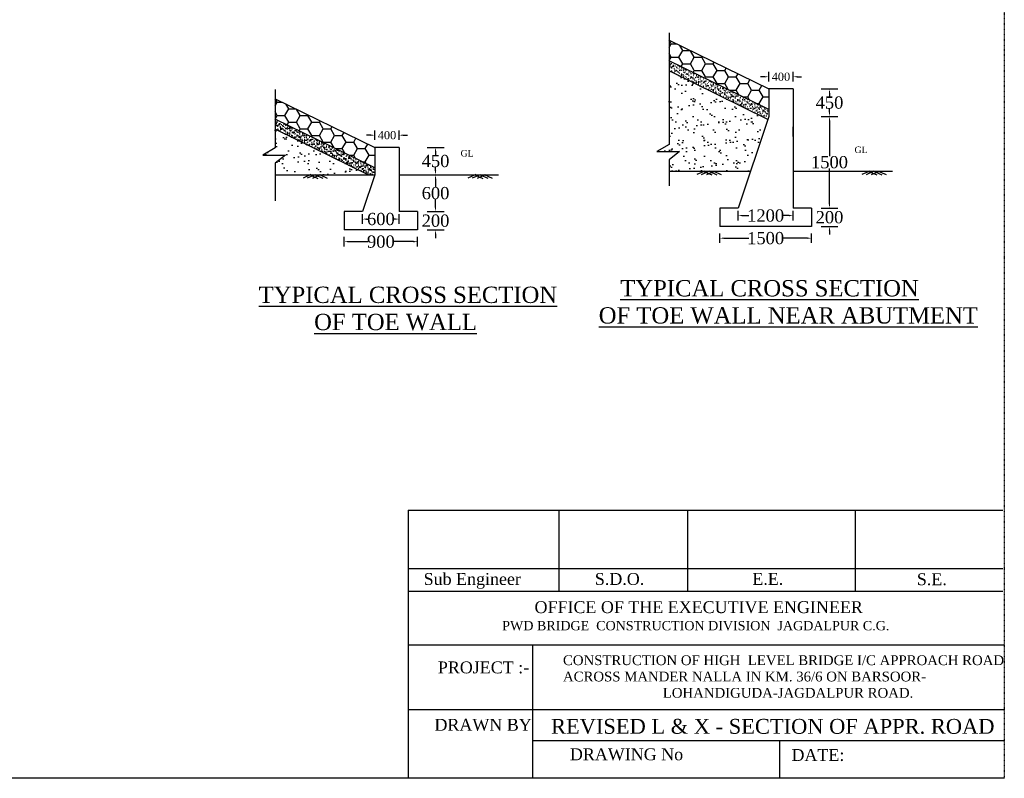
# Model space of a CAD drawing. Header units: millimetres. Extents: x 103078 to 18419863, y -104267 to 550747.
# Tile 3 of 5: x 9701645 to 9822357, y 26239 to 119277. Entities that reach past the tile are written whole.
import ezdxf

# ---------------------------------------------------------------- set-up
doc = ezdxf.new("R2010")
doc.units = ezdxf.units.MM
doc.header["$MEASUREMENT"] = 0
doc.linetypes.add('DOT2', pattern=[0.125, 0, -0.125])
doc.layers.add('BOUNDRY LINE', color=224, linetype='Continuous')
doc.styles.get("Standard").update_dxf_attribs({"font": 'times.ttf'})
doc.styles.add('style1', font='txt.shx', dxfattribs={"height": 1})
doc.dimstyles.get("Standard").update_dxf_attribs({"dimtxt": 400, "dimasz": 215, "dimexe": 0.18, "dimexo": 0.0625, "dimgap": 0.09, "dimtad": 0, "dimtih": 1, "dimtoh": 1, "dimdec": 0, "dimzin": 4, "dimdsep": 46, "dimtxsty": 'Standard', "dimblk": 'OPEN90', "dimcen": 0, "dimadec": 0, "dimazin": 1, "dimtfac": 1, "dimtdec": 0, "dimtix": 1, "dimtofl": 0, "dimtmove": 0, "dimatfit": 3, "dimldrblk": 'OPEN30', "dimfxl": 0, "dimtolj": 1, "dimtzin": 0, "dimarcsym": 0})

# ---------------------------------------------------------------- blocks, each defined once
blk = doc.blocks.new('*D97')
at = {"color": 0, "linetype": 'Continuous', "lineweight": -2, "transparency": 16777216}
for p, q in [((9744675, 105112), (9744175, 105112)), ((9745175, 105112), (9745175, 105112)), ((9748175, 105112), (9748175, 105112)), ((9748675, 105112), (9749175, 105112))]:
    blk.add_line(p, q, dxfattribs=at)
at = {"color": 0, "linetype": 'Continuous', "transparency": 16777216}
for points in [[(9744675, 105195), (9744675, 105029), (9745175, 105112)], [(9748675, 105195), (9748675, 105029), (9748175, 105112)]]:
    blk.add_solid(points, dxfattribs=at)
at = {"layer": 'Defpoints', "color": 0, "linetype": 'Continuous', "transparency": 16777216}
for p in [(9745175, 105112), (9748175, 105112), (9748175, 105112)]:
    blk.add_point(p, dxfattribs=at)
at = {"color": 0, "linetype": 'Continuous', "transparency": 16777216, "insert": (9746675, 105112), "char_height": 300, "attachment_point": 5}
blk.add_mtext('\\A1;{\\fTimes New Roman|b0|i0|c0|p18;\\H3.33333x;400}', dxfattribs=at)
blk = doc.blocks.new('*D98')
at = {"color": 0, "linetype": 'Continuous', "lineweight": -2, "transparency": 16777216}
for p, q in [((9741425, 92054), (9741425, 92054)), ((9741925, 92054), (9744347, 92054)), ((9749925, 92054), (9747503, 92054)), ((9750425, 92054), (9750425, 92054))]:
    blk.add_line(p, q, dxfattribs=at)
at = {"color": 0, "linetype": 'Continuous', "transparency": 16777216}
for points in [[(9741925, 92137), (9741925, 91971), (9741425, 92054)], [(9749925, 92137), (9749925, 91971), (9750425, 92054)]]:
    blk.add_solid(points, dxfattribs=at)
at = {"layer": 'Defpoints', "color": 0, "linetype": 'Continuous', "transparency": 16777216}
for p in [(9741425, 92054), (9750425, 92054), (9750425, 92054)]:
    blk.add_point(p, dxfattribs=at)
at = {"color": 0, "linetype": 'Continuous', "transparency": 16777216, "insert": (9745925, 92054), "char_height": 300, "attachment_point": 5}
blk.add_mtext('\\A1;{\\fTimes New Roman|b0|i0|c0|p18;\\H5x;900}', dxfattribs=at)
blk = doc.blocks.new('*D99')
at = {"color": 0, "linetype": 'Continuous', "lineweight": -2, "transparency": 16777216}
for p, q in [((9743675, 94823), (9743675, 94824)), ((9744175, 94823), (9744351, 94823)), ((9747675, 94823), (9747499, 94823)), ((9748175, 94823), (9748175, 94824))]:
    blk.add_line(p, q, dxfattribs=at)
at = {"color": 0, "linetype": 'Continuous', "transparency": 16777216}
for points in [[(9744175, 94907), (9744175, 94740), (9743675, 94823)], [(9747675, 94907), (9747675, 94740), (9748175, 94823)]]:
    blk.add_solid(points, dxfattribs=at)
at = {"layer": 'Defpoints', "color": 0, "linetype": 'Continuous', "transparency": 16777216}
for p in [(9743675, 94823), (9748175, 94823), (9748175, 94823)]:
    blk.add_point(p, dxfattribs=at)
at = {"color": 0, "linetype": 'Continuous', "transparency": 16777216, "insert": (9745925, 94823), "char_height": 300, "attachment_point": 5}
blk.add_mtext('\\A1;{\\fTimes New Roman|b0|i0|c0|p18;\\H5x;600}', dxfattribs=at)
blk = doc.blocks.new('*D100')
at = {"color": 0, "linetype": 'Continuous', "lineweight": -2, "transparency": 16777216}
for p, q in [((9752627, 103617), (9752627, 103617)), ((9752627, 103117), (9752627, 102699)), ((9752627, 100754), (9752627, 101172)), ((9752627, 100254), (9752627, 100254))]:
    blk.add_line(p, q, dxfattribs=at)
at = {"color": 0, "linetype": 'Continuous', "transparency": 16777216}
for points in [[(9752544, 103117), (9752710, 103117), (9752627, 103617)], [(9752544, 100754), (9752710, 100754), (9752627, 100254)]]:
    blk.add_solid(points, dxfattribs=at)
at = {"layer": 'Defpoints', "color": 0, "linetype": 'Continuous', "transparency": 16777216}
for p in [(9752627, 103617), (9752627, 103617), (9752627, 100254)]:
    blk.add_point(p, dxfattribs=at)
at = {"color": 0, "linetype": 'Continuous', "transparency": 16777216, "insert": (9752627, 101935), "char_height": 300, "attachment_point": 5}
blk.add_mtext('\\A1;{\\fTimes New Roman|b0|i0|c0|p18;\\H5x;450}', dxfattribs=at)
blk = doc.blocks.new('*D101')
at = {"color": 0, "linetype": 'Continuous', "lineweight": -2, "transparency": 16777216}
for p, q in [((9752627, 100254), (9752627, 100254)), ((9752627, 99754), (9752627, 98761)), ((9752627, 96242), (9752627, 97235)), ((9752627, 95742), (9752627, 95742))]:
    blk.add_line(p, q, dxfattribs=at)
at = {"color": 0, "linetype": 'Continuous', "transparency": 16777216}
for points in [[(9752543, 99754), (9752710, 99754), (9752627, 100254)], [(9752543, 96242), (9752710, 96242), (9752627, 95742)]]:
    blk.add_solid(points, dxfattribs=at)
at = {"layer": 'Defpoints', "color": 0, "linetype": 'Continuous', "transparency": 16777216}
for p in [(9752627, 100254), (9752627, 100254), (9752627, 95742)]:
    blk.add_point(p, dxfattribs=at)
at = {"color": 0, "linetype": 'Continuous', "transparency": 16777216, "insert": (9752627, 97998), "char_height": 300, "attachment_point": 5}
blk.add_mtext('\\A1;{\\fTimes New Roman|b0|i0|c0|p18;\\H5x;600}', dxfattribs=at)
blk = doc.blocks.new('*D102')
at = {"color": 0, "linetype": 'Continuous', "lineweight": -2, "transparency": 16777216}
for p, q in [((9752627, 96242), (9752627, 96742)), ((9752627, 95742), (9752627, 95742)), ((9752627, 93492), (9752627, 93492)), ((9752627, 92992), (9752627, 92492))]:
    blk.add_line(p, q, dxfattribs=at)
at = {"color": 0, "linetype": 'Continuous', "transparency": 16777216}
for points in [[(9752544, 96242), (9752710, 96242), (9752627, 95742)], [(9752544, 92992), (9752710, 92992), (9752627, 93492)]]:
    blk.add_solid(points, dxfattribs=at)
at = {"layer": 'Defpoints', "color": 0, "linetype": 'Continuous', "transparency": 16777216}
for p in [(9752627, 95742), (9752627, 95742), (9752627, 93492)]:
    blk.add_point(p, dxfattribs=at)
at = {"color": 0, "linetype": 'Continuous', "transparency": 16777216, "insert": (9752627, 94617), "char_height": 300, "attachment_point": 5}
blk.add_mtext('\\A1;{\\fTimes New Roman|b0|i0|c0|p18;\\H5x;200}', dxfattribs=at)
blk = doc.blocks.new('*D85')
at = {"color": 0, "linetype": 'Continuous', "lineweight": -2, "transparency": 16777216}
for p, q in [((9792973, 112277), (9792473, 112277)), ((9793473, 112277), (9793473, 112277)), ((9796473, 112277), (9796473, 112277)), ((9796973, 112277), (9797473, 112277))]:
    blk.add_line(p, q, dxfattribs=at)
at = {"color": 0, "linetype": 'Continuous', "transparency": 16777216}
for points in [[(9792973, 112360), (9792973, 112194), (9793473, 112277)], [(9796973, 112360), (9796973, 112194), (9796473, 112277)]]:
    blk.add_solid(points, dxfattribs=at)
at = {"layer": 'Defpoints', "color": 0, "linetype": 'Continuous', "transparency": 16777216}
for p in [(9793473, 112277), (9796473, 112277), (9796473, 112277)]:
    blk.add_point(p, dxfattribs=at)
at = {"color": 0, "linetype": 'Continuous', "transparency": 16777216, "insert": (9794973, 112277), "char_height": 300, "attachment_point": 5}
blk.add_mtext('\\A1;{\\fTimes New Roman|b0|i0|c0|p18;\\H3.33333x;400}', dxfattribs=at)
blk = doc.blocks.new('*D86')
at = {"color": 0, "linetype": 'Continuous', "lineweight": -2, "transparency": 16777216}
for p, q in [((9787473, 92481), (9787473, 92481)), ((9787973, 92481), (9791052, 92481)), ((9798223, 92481), (9795144, 92481)), ((9798723, 92481), (9798723, 92481))]:
    blk.add_line(p, q, dxfattribs=at)
at = {"color": 0, "linetype": 'Continuous', "transparency": 16777216}
for points in [[(9787973, 92564), (9787973, 92398), (9787473, 92481)], [(9798223, 92564), (9798223, 92398), (9798723, 92481)]]:
    blk.add_solid(points, dxfattribs=at)
at = {"layer": 'Defpoints', "color": 0, "linetype": 'Continuous', "transparency": 16777216}
for p in [(9787473, 92481), (9798723, 92481), (9798723, 92481)]:
    blk.add_point(p, dxfattribs=at)
at = {"color": 0, "linetype": 'Continuous', "transparency": 16777216, "insert": (9793098, 92481), "char_height": 300, "attachment_point": 5}
blk.add_mtext('\\A1;{\\fTimes New Roman|b0|i0|c0|p18;\\H5x;1500}', dxfattribs=at)
blk = doc.blocks.new('*D87')
at = {"color": 0, "linetype": 'Continuous', "lineweight": -2, "transparency": 16777216}
for p, q in [((9789723, 95251), (9789723, 95251)), ((9790223, 95251), (9791052, 95251)), ((9795973, 95251), (9795144, 95251)), ((9796473, 95251), (9796473, 95251))]:
    blk.add_line(p, q, dxfattribs=at)
at = {"color": 0, "linetype": 'Continuous', "transparency": 16777216}
for points in [[(9790223, 95334), (9790223, 95167), (9789723, 95251)], [(9795973, 95334), (9795973, 95167), (9796473, 95251)]]:
    blk.add_solid(points, dxfattribs=at)
at = {"layer": 'Defpoints', "color": 0, "linetype": 'Continuous', "transparency": 16777216}
for p in [(9789723, 95251), (9796473, 95251), (9796473, 95251)]:
    blk.add_point(p, dxfattribs=at)
at = {"color": 0, "linetype": 'Continuous', "transparency": 16777216, "insert": (9793098, 95251), "char_height": 300, "attachment_point": 5}
blk.add_mtext('\\A1;{\\fTimes New Roman|b0|i0|c0|p18;\\H5x;1200}', dxfattribs=at)
blk = doc.blocks.new('*D88')
at = {"color": 0, "linetype": 'Continuous', "lineweight": -2, "transparency": 16777216}
for p, q in [((9800925, 110782), (9800926, 110782)), ((9800925, 110282), (9800925, 109864)), ((9800925, 107919), (9800925, 108337)), ((9800925, 107419), (9800926, 107419))]:
    blk.add_line(p, q, dxfattribs=at)
at = {"color": 0, "linetype": 'Continuous', "transparency": 16777216}
for points in [[(9800842, 110282), (9801009, 110282), (9800925, 110782)], [(9800842, 107919), (9801009, 107919), (9800925, 107419)]]:
    blk.add_solid(points, dxfattribs=at)
at = {"layer": 'Defpoints', "color": 0, "linetype": 'Continuous', "transparency": 16777216}
for p in [(9800925, 110782), (9800925, 110782), (9800925, 107419)]:
    blk.add_point(p, dxfattribs=at)
at = {"color": 0, "linetype": 'Continuous', "transparency": 16777216, "insert": (9800925, 109100), "char_height": 300, "attachment_point": 5}
blk.add_mtext('\\A1;{\\fTimes New Roman|b0|i0|c0|p18;\\H5x;450}', dxfattribs=at)
blk = doc.blocks.new('*D89')
at = {"color": 0, "linetype": 'Continuous', "lineweight": -2, "transparency": 16777216}
for p, q in [((9800925, 107419), (9800925, 107419)), ((9800925, 106919), (9800925, 102557)), ((9800925, 96669), (9800925, 101031)), ((9800925, 96169), (9800925, 96169))]:
    blk.add_line(p, q, dxfattribs=at)
at = {"color": 0, "linetype": 'Continuous', "transparency": 16777216}
for points in [[(9800842, 106919), (9801008, 106919), (9800925, 107419)], [(9800842, 96669), (9801008, 96669), (9800925, 96169)]]:
    blk.add_solid(points, dxfattribs=at)
at = {"layer": 'Defpoints', "color": 0, "linetype": 'Continuous', "transparency": 16777216}
for p in [(9800925, 107419), (9800925, 107419), (9800925, 96169)]:
    blk.add_point(p, dxfattribs=at)
at = {"color": 0, "linetype": 'Continuous', "transparency": 16777216, "insert": (9800925, 101794), "char_height": 300, "attachment_point": 5}
blk.add_mtext('\\A1;{\\fTimes New Roman|b0|i0|c0|p18;\\H5x;1500}', dxfattribs=at)
blk = doc.blocks.new('*D90')
at = {"color": 0, "linetype": 'Continuous', "lineweight": -2, "transparency": 16777216}
for p, q in [((9800925, 96669), (9800925, 97169)), ((9800925, 96169), (9800926, 96169)), ((9800925, 93919), (9800926, 93919)), ((9800925, 93419), (9800925, 92919))]:
    blk.add_line(p, q, dxfattribs=at)
at = {"color": 0, "linetype": 'Continuous', "transparency": 16777216}
for points in [[(9800842, 96669), (9801009, 96669), (9800925, 96169)], [(9800842, 93419), (9801009, 93419), (9800925, 93919)]]:
    blk.add_solid(points, dxfattribs=at)
at = {"layer": 'Defpoints', "color": 0, "linetype": 'Continuous', "transparency": 16777216}
for p in [(9800925, 96169), (9800925, 96169), (9800925, 93919)]:
    blk.add_point(p, dxfattribs=at)
at = {"color": 0, "linetype": 'Continuous', "transparency": 16777216, "insert": (9800925, 95044), "char_height": 300, "attachment_point": 5}
blk.add_mtext('\\A1;{\\fTimes New Roman|b0|i0|c0|p18;\\H5x;200}', dxfattribs=at)

msp = doc.modelspace()

# ---------------------------------------------------------------- hatches: boundary and pattern name
at = {"linetype": 'Continuous'}
h = msp.add_hatch(dxfattribs=at)
h.set_pattern_fill('HONEY', color=0, scale=7500)
h.set_pattern_definition([(0, (-6521131.7, 2479748.8), (1406.25, 811.898816), [937.5, -1875]), (120, (-6521131.7, 2479748.8), (-1406.25, 811.898816), [937.5, -1875]), (60, (-6521131.7, 2479748.8), (3e-13, 1623.797632), [-1875, 937.5])])
h.paths.add_polyline_path([(9781274.8, 116752.9), (9781274.8, 114251.1), (9793473.1, 108277.8), (9793473.1, 110781.8)])
h = msp.add_hatch(dxfattribs=at)
h.set_pattern_fill('AR-SAND', color=0, scale=225)
h.set_pattern_definition([(37.5, (-6521131.7, 2479748.83), (-14.1735056, 433.535348), [0, -342, 0, -382.5, 0, -365.625]), (7.5, (-6521131.7, 2479748.83), (398.199759, 634.982865), [0, -184.5, 0, -308.25, 0, -118.125]), (327.5, (-6521408.45, 2479748.83), (700.681919, 1.273287), [0, -112.5, 0, -405, 0, -528.75]), (317.5, (-6521408.45, 2479748.83), (676.378486, 197.477002), [0, -56.25, 0, -265.5, 0, -303.75])])
h.paths.add_polyline_path([(9781274.8, 114251.1), (9781274.8, 112998.5), (9792668.8, 107419.1), (9793473.1, 107419.1), (9793473.1, 108277.8)])
h = msp.add_hatch(dxfattribs=at)
h.set_pattern_fill('HONEY', color=0, scale=7500)
h.set_pattern_definition([(0, (-6569430, 2472583.8), (1406.25, 811.898816), [937.5, -1875]), (120, (-6569430, 2472583.8), (-1406.25, 811.898816), [937.5, -1875]), (60, (-6569430, 2472583.8), (3e-13, 1623.797632), [-1875, 937.5])])
h.paths.add_polyline_path([(9732976.5, 109587.9), (9732976.5, 107086.1), (9745174.9, 101112.8), (9745174.9, 103616.8)])
h = msp.add_hatch(dxfattribs=at)
h.set_pattern_fill('AR-SAND', color=0, scale=225)
h.set_pattern_definition([(37.5, (-6569429.97, 2472583.8), (-14.1735056, 433.535348), [0, -342, 0, -382.5, 0, -365.625]), (7.5, (-6569429.97, 2472583.8), (398.199759, 634.982865), [0, -184.5, 0, -308.25, 0, -118.125]), (327.5, (-6569706.72, 2472583.8), (700.681919, 1.273287), [0, -112.5, 0, -405, 0, -528.75]), (317.5, (-6569706.7, 2472583.8), (676.378486, 197.477002), [0, -56.25, 0, -265.5, 0, -303.75])])
h.paths.add_polyline_path([(9732976.5, 107086.1), (9732976.5, 105833.5), (9744370.5, 100254.1), (9745174.9, 100254.1), (9745174.9, 101112.8)])
at = {"layer": 'BOUNDRY LINE', "linetype": 'ByBlock'}
h = msp.add_hatch(dxfattribs=at)
h.set_pattern_fill('AR-SAND', color=0, scale=1000)
h.set_pattern_definition([(37.5, (0, 6544), (-62.99336, 1926.82377), [0, -1520, 0, -1700, 0, -1625]), (7.5, (0, 6544), (1769.7767, 2822.14607), [0, -820, 0, -1370, 0, -525]), (327.5, (-1230, 6544), (3114.14186, 5.65905), [0, -500, 0, -1800, 0, -2350]), (317.5, (-1230, 6544), (3006.1266, 877.6756), [0, -250, 0, -1180, 0, -1350])])
h.paths.add_polyline_path([(9781274.8, 112998.5), (9781274.8, 103985.6), (9779762.8, 103098.4), (9782525.5, 103098.4), (9781274.8, 102092.9), (9781274.8, 100681.3), (9791227.2, 100681.3), (9793350.4, 107050.7)])
h.paths.add_polyline_path([(9744370.5, 100254.1), (9732976.5, 105833.5), (9732976.5, 103558.3), (9731464.5, 102671.1), (9734227.2, 102671.1), (9732976.5, 101665.7), (9732976.5, 100254.1)])

# ---------------------------------------------------------------- linework, layer by layer
at = {"color": 0, "linetype": 'DOT2'}
msp.add_line((9822357.3, 227741.3), (9822357.3, 26239.3), dxfattribs=at)
at = {"color": 0, "linetype": 'Continuous'}
for p, q in [((9781274.8, 117644.4), (9781274.8, 103985.6)), ((9793473.1, 111691.9), (9793473.1, 112862.1)), ((9796473.1, 111691.9), (9796473.1, 112862.1)), ((9732976.5, 110726.1), (9732976.5, 103558.3)), ((9793473.1, 110781.8), (9793473.1, 107419.1)), ((9796473.1, 110781.8), (9793473.1, 110781.8)), ((9796473.1, 110781.8), (9796473.1, 96169.1)), ((9799886.5, 110781.8), (9801963.6, 110781.8)), ((9793473.1, 107419.1), (9789723.1, 96169.1)), ((9799886.5, 107419.1), (9801963.6, 107419.1)), ((9745174.9, 104526.9), (9745174.9, 105697.1)), ((9748174.9, 104526.9), (9748174.9, 105697.1)), ((9796473.1, 104954.1), (9796473.1, 106124.3)), ((9781274.8, 103985.6), (9779762.8, 103098.4)), ((9732976.5, 103558.3), (9731464.5, 102671.1)), ((9731464.5, 102671.1), (9734227.2, 102671.1)), ((9734227.2, 102671.1), (9732976.5, 101665.7)), ((9745174.9, 103616.8), (9745174.9, 100254.1)), ((9748174.9, 103616.8), (9745174.9, 103616.8)), ((9748174.9, 103616.8), (9748174.9, 95741.8)), ((9751588.2, 103616.8), (9753665.3, 103616.8)), ((9779762.8, 103098.4), (9782525.5, 103098.4)), ((9782525.5, 103098.4), (9781274.8, 102092.9)), ((9732976.5, 101665.7), (9732976.5, 97054.7)), ((9781274.8, 102092.9), (9781274.8, 98891.5)), ((9732976.5, 100254.1), (9745174.9, 100254.1)), ((9745174.9, 100254.1), (9743674.9, 95741.8)), ((9748174.9, 100254.1), (9760347.2, 100254.1)), ((9781274.8, 100681.3), (9791227.2, 100681.3)), ((9796473.1, 100681.3), (9808645.5, 100681.3)), ((9743674.9, 95741.8), (9741424.9, 95741.8)), ((9741424.9, 95741.8), (9741424.9, 93491.8)), ((9743674.9, 94238.3), (9743674.9, 95408.5)), ((9750424.9, 95741.8), (9748174.9, 95741.8)), ((9748174.9, 94238.3), (9748174.9, 95408.5)), ((9750424.9, 95741.8), (9750424.9, 93491.8)), ((9751588.2, 95741.8), (9753665.3, 95741.8)), ((9789723.1, 96169.1), (9787473.1, 96169.1)), ((9787473.1, 96169.1), (9787473.1, 93919.1)), ((9789723.1, 94665.5), (9789723.1, 95835.7)), ((9798723.1, 96169.1), (9796473.1, 96169.1)), ((9796473.1, 94665.5), (9796473.1, 95835.7)), ((9798723.1, 96169.1), (9798723.1, 93919.1)), ((9799886.5, 96169.1), (9801963.6, 96169.1)), ((9750424.9, 93491.8), (9741424.9, 93491.8)), ((9751588.2, 93491.8), (9753665.3, 93491.8)), ((9798723.1, 93919.1), (9787473.1, 93919.1)), ((9787473.1, 91896), (9787473.1, 93066.2)), ((9798723.1, 91896), (9798723.1, 93066.2)), ((9799886.5, 93919.1), (9801963.6, 93919.1)), ((9741424.9, 91468.8), (9741424.9, 92639)), ((9750424.9, 91468.8), (9750424.9, 92639)), ((9822357.3, 26239.3), (9537026.6, 26239.3))]:
    msp.add_line(p, q, dxfattribs=at)
at = {"color": 0}
for p, q in [((9737344.2, 100271.8), (9736381.9, 99846.9)), ((9737865.6, 100254.1), (9736903.4, 99829.2)), ((9737239.1, 100232.8), (9738201.3, 99807.9)), ((9738492.1, 100232.8), (9737529.9, 99807.9)), ((9737865.6, 100254.1), (9738827.8, 99829.2)), ((9738387, 100271.8), (9739349.2, 99846.9)), ((9757558.9, 100271.8), (9756596.7, 99846.9)), ((9758080.3, 100254.1), (9757118.1, 99829.2)), ((9757453.8, 100232.8), (9758416, 99807.9)), ((9758706.8, 100232.8), (9757744.6, 99807.9)), ((9758080.3, 100254.1), (9759042.6, 99829.2)), ((9758601.8, 100271.8), (9759564, 99846.9)), ((9785642.4, 100699), (9784680.2, 100274.2)), ((9786163.9, 100681.3), (9785201.6, 100256.5)), ((9785537.4, 100660), (9786499.6, 100235.2)), ((9786790.4, 100660), (9785828.1, 100235.2)), ((9786163.9, 100681.3), (9787126.1, 100256.5)), ((9786685.3, 100699), (9787647.5, 100274.2)), ((9805857.2, 100699), (9804894.9, 100274.2)), ((9806378.6, 100681.3), (9805416.4, 100256.5)), ((9805752.1, 100660), (9806714.3, 100235.2)), ((9807005.1, 100660), (9806042.9, 100235.2)), ((9806378.6, 100681.3), (9807340.8, 100256.5)), ((9806900, 100699), (9807862.3, 100274.2)), ((9749254.2, 59130.2, -31640.6), (9822186.7, 59130.2, -31640.6)), ((9749254.2, 59130.2, -31640.6), (9749254.2, 26239.3, -31640.6)), ((9767741, 59130.2, -31640.6), (9767741, 49199.7, -31640.6)), ((9783516.1, 59130.2, -31640.6), (9783516.1, 49199.7, -31640.6)), ((9804066.6, 59130.2, -31640.6), (9804066.6, 49199.7, -31640.6)), ((9749400.1, 51984.8, -31640.6), (9822186.7, 51984.8, -31640.6)), ((9749254.2, 49199.7, -31640.6), (9822186.7, 49199.7, -31640.6)), ((9749254.2, 42614.7, -31640.6), (9767556.6, 42614.7, -31640.6)), ((9764496.4, 42614.7, -31640.6), (9764496.4, 26239.3, -31640.6)), ((9767556.6, 42614.7, -31640.6), (9822357.3, 42614.7, -31640.6)), ((9749254.2, 34686.9, -30750.9), (9767556.6, 34686.9, -23990.2)), ((9767556.6, 34686.9, -20126), (9822357.3, 34686.9, 116.9)), ((9764496.4, 30890, -31640.6), (9822357.3, 30890, -31640.6)), ((9794798.7, 30890, -31640.6), (9794798.7, 26239.3, -31640.6))]:
    msp.add_line(p, q, dxfattribs=at)
at = {"color": 0, "linetype": 'Continuous'}
for points in [[(9781274.8, 116752.9), (9793473.1, 110781.8)], [(9793473.1, 108277.8), (9781274.8, 114251.1)], [(9793350.4, 107050.7), (9781274.8, 112998.5)], [(9732976.5, 109587.9), (9745174.9, 103616.8)], [(9745174.9, 101112.8), (9732976.5, 107086.1)], [(9744370.5, 100254.1), (9732976.5, 105833.5)]]:
    msp.add_lwpolyline(points, dxfattribs=at)

# ---------------------------------------------------------------- texts
at = {"color": 0, "attachment_point": 1, "style": 'style1'}
for s, insert, char_height in [('{\\fTimes New Roman|b0|i0|c0|p18;\\H0.30864x;GL\\H3.24x;                         }', (9755695.6, 103293.9), 2592), ('{\\fTimes New Roman|b0|i0|c0|p18;\\H0.30864x;GL\\H3.24x;                         }', (9803993.9, 103721.2), 2592), ('{\\fTimes New Roman|b0|i0|c0|p18;\\H0.72338x;      \\H1.33333x;\\LTYPICAL CROSS SECTION\\l \\P \\LOF TOE WALL NEAR ABUTMENT\\H0.75x;\\l  \\H1.3824x;                    }', (9771878.4, 87344.1), 2073.6), ('{\\fTimes New Roman|b0|i0|c0|p18;\\H0.96451x;\\LTYPICAL CROSS SECTION\\l \\P         \\LOF TOE WALL\\l    \\H1.0368x;                   }', (9730943.4, 86537.3), 2073.6), ('{\\fTimes New Roman|b0|i0|c0|p18;Sub Engineer                         }', (9751169.2, 51415.4), 1458), ('{\\fTimes New Roman|b0|i0|c0|p18;S.D.O.                         }', (9772158, 51415.4), 1458), ('{\\fTimes New Roman|b0|i0|c0|p18;E.E.                         }', (9791464.3, 51422.8, -31640.6), 1458), ('{\\fTimes New Roman|b0|i0|c0|p18;S.E.                         }', (9811635, 51384.7, -31640.6), 1458), ('{\\fTimes New Roman|b0|i0|c0|p18;                      OFFICE OF THE EXECUTIVE ENGINEER \\P       \\H0.7813x;          PWD BRIDGE  CONSTRUCTION DIVISION  JAGDALPUR C.G. \\H1.28x;  }', (9752650.5, 47961.3, -56953.1), 1458), ('{\\fTimes New Roman|b0|i0|c0|p18;PROJECT :-                       }', (9752909.7, 40570.3, -63281.2), 1458), ('{\\fTimes New Roman|b0|i0|c0|p18;DRAWN BY                        }', (9752495.1, 33532.8), 1458), ('{\\fTimes New Roman|b0|i0|c0|p18;REVISED L & X - SECTION OF APPR. ROAD                       }', (9766781.9, 33523.9, -31640.6), 1822.5), ('{\\fTimes New Roman|b0|i0|c0|p18;DRAWING No                      }', (9769099, 29914.4, -31640.6), 1458), ('{\\fTimes New Roman|b0|i0|c0|p18;DATE:                       }', (9796264.8, 29828.2), 1458)]:
    msp.add_mtext(s, dxfattribs=dict(at, insert=insert, char_height=char_height))
at = {"color": 0, "insert": (9768251.4, 41323, -31640.6), "char_height": 1200, "width": 71680.182, "attachment_point": 1, "style": 'style1'}
msp.add_mtext('{\\fTimes New Roman|b0|i0|c0|p18;CONSTRUCTION OF HIGH  LEVEL BRIDGE I/C APPROACH ROAD \\PACROSS MANDER NALLA IN KM. 36/6 ON BARSOOR-\\P                           LOHANDIGUDA-JAGDALPUR ROAD.    }', dxfattribs=at)

# ---------------------------------------------------------------- dimensions: what is measured, and where the dimension line sits
at = {"color": 0, "linetype": 'Continuous'}
for base, p1, p2, text, picture, middle in [((9796473.1, 112277), (9793473.1, 112277), (9796473.1, 112277), '{\\fTimes New Roman|b0|i0|c0|p18;\\H3.33333x;400}', '*D85', (9794973.1, 112277)), ((9748174.9, 105112), (9745174.9, 105112), (9748174.9, 105112), '{\\fTimes New Roman|b0|i0|c0|p18;\\H3.33333x;400}', '*D97', (9746674.9, 105112)), ((9748174.9, 94823.4), (9743674.9, 94823.4), (9748174.9, 94823.4), '{\\fTimes New Roman|b0|i0|c0|p18;\\H5x;600}', '*D99', (9745924.9, 94823.4)), ((9796473.1, 95250.6), (9789723.1, 95250.6), (9796473.1, 95250.6), '{\\fTimes New Roman|b0|i0|c0|p18;\\H5x;1200}', '*D87', (9793098.1, 95250.6)), ((9798723.1, 92481.1), (9787473.1, 92481.1), (9798723.1, 92481.1), '{\\fTimes New Roman|b0|i0|c0|p18;\\H5x;1500}', '*D86', (9793098.1, 92481.1)), ((9750424.9, 92053.9), (9741424.9, 92053.9), (9750424.9, 92053.9), '{\\fTimes New Roman|b0|i0|c0|p18;\\H5x;900}', '*D98', (9745924.9, 92053.9))]:
    dim = msp.add_linear_dim(base=base, p1=p1, p2=p2, text=text, dimstyle='Standard', override={"dimtxt": 300, "dimasz": 500, "dimfxl": 300}, dxfattribs=at)
    dim.commit()
    dim.dimension.update_dxf_attribs({"geometry": picture, "text_midpoint": middle})
for base, p1, p2, text, picture, middle in [((9800925.4, 110781.8), (9800925.4, 107419.1), (9800925.4, 110781.8), '{\\fTimes New Roman|b0|i0|c0|p18;\\H5x;450}', '*D88', (9800925.4, 109100.5)), ((9800925, 107419.1), (9800925, 96169.1), (9800925.4, 107419.1), '{\\fTimes New Roman|b0|i0|c0|p18;\\H5x;1500}', '*D89', (9800925, 101794.1)), ((9752627.1, 103616.8), (9752627.1, 100254.1), (9752627.1, 103616.8), '{\\fTimes New Roman|b0|i0|c0|p18;\\H5x;450}', '*D100', (9752627.1, 101935.4)), ((9752626.7, 100254.1), (9752626.7, 95741.8), (9752627.1, 100254.1), '{\\fTimes New Roman|b0|i0|c0|p18;\\H5x;600}', '*D101', (9752626.7, 97997.9)), ((9752627.1, 95741.8), (9752627.1, 93491.8), (9752627.1, 95741.8), '{\\fTimes New Roman|b0|i0|c0|p18;\\H5x;200}', '*D102', (9752627.1, 94616.8)), ((9800925.4, 96169.1), (9800925.4, 93919.1), (9800925.4, 96169.1), '{\\fTimes New Roman|b0|i0|c0|p18;\\H5x;200}', '*D90', (9800925.4, 95044.1))]:
    dim = msp.add_linear_dim(base=base, p1=p1, p2=p2, angle=90, text=text, dimstyle='Standard', override={"dimtxt": 300, "dimasz": 500, "dimfxl": 300}, dxfattribs=at)
    dim.commit()
    dim.dimension.update_dxf_attribs({"geometry": picture, "text_midpoint": middle})

doc.saveas('drawing.dxf')
